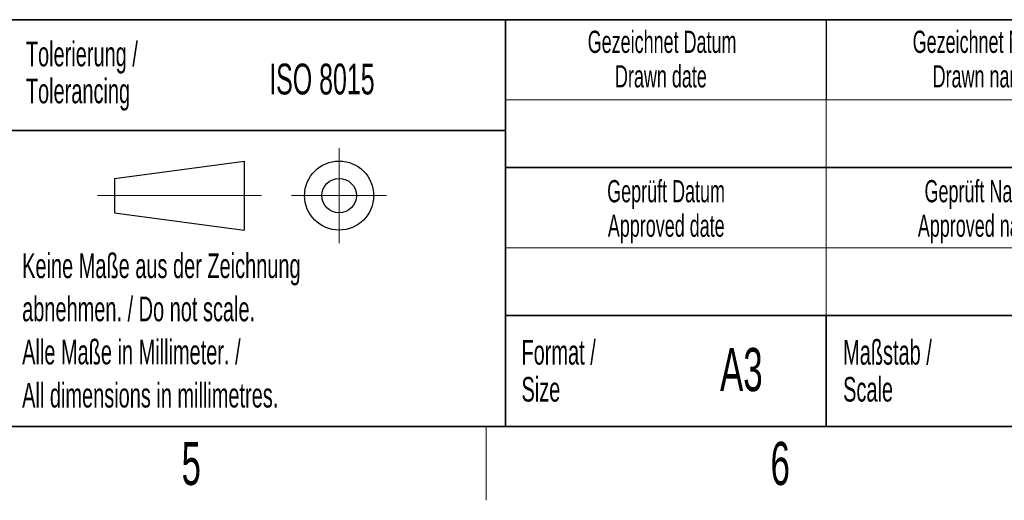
# Model space of a CAD drawing. Header units: millimetres. Extents: x 5 to 418, y 2 to 292.
# Tile 18 of 35: x 227 to 307, y 6 to 45. Entities that reach past the tile are written whole.
import ezdxf

# ---------------------------------------------------------------- set-up
doc = ezdxf.new("R2010")
doc.units = ezdxf.units.MM
doc.layers.add('SLD-0', color=7, linetype='Continuous')
doc.styles.add('SLDTEXTSTYLE0', font='TXT', dxfattribs={"width": 0.605})

# ---------------------------------------------------------------- blocks, each defined once
blk = doc.blocks.new('SW_NOTE_0_4')
at = {"layer": 'SLD-0', "color": 0, "char_height": 1.8, "attachment_point": 2, "style": 'SLDTEXTSTYLE0'}
for s, insert in [('Gezeichnet Name', (9.703, 2.32)), ('Drawn name', (9.619, -0.48))]:
    blk.add_mtext(s, dxfattribs=dict(at, insert=insert))
blk = doc.blocks.new('SW_NOTE_0_5')
at = {"layer": 'SLD-0', "color": 0, "char_height": 1.8, "attachment_point": 2, "style": 'SLDTEXTSTYLE0'}
for s, insert in [('Gezeichnet Datum', (10.041, 2.32)), ('Drawn date', (9.945, -0.48))]:
    blk.add_mtext(s, dxfattribs=dict(at, insert=insert))
blk = doc.blocks.new('SW_NOTE_0_6')
at = {"layer": 'SLD-0', "color": 0, "char_height": 2, "attachment_point": 1, "style": 'SLDTEXTSTYLE0'}
for s, insert in [('Maßstab /', (0, 2.578)), ('Scale', (0, -0.422))]:
    blk.add_mtext(s, dxfattribs=dict(at, insert=insert))
blk = doc.blocks.new('SW_NOTE_0_7')
at = {"layer": 'SLD-0', "color": 0, "char_height": 1.8, "attachment_point": 2, "style": 'SLDTEXTSTYLE0'}
for s, insert in [('Geprüft Datum', (7.959, 2.32)), ('Approved date', (7.972, -0.48))]:
    blk.add_mtext(s, dxfattribs=dict(at, insert=insert))
blk = doc.blocks.new('SW_NOTE_0_8')
at = {"layer": 'SLD-0', "color": 0, "char_height": 2, "attachment_point": 1, "style": 'SLDTEXTSTYLE0'}
for s, insert in [('Format /', (0, 2.578)), ('Size', (0, -0.422))]:
    blk.add_mtext(s, dxfattribs=dict(at, insert=insert))
blk = doc.blocks.new('SW_NOTE_0_9')
at = {"layer": 'SLD-0', "color": 0, "char_height": 2, "attachment_point": 1, "style": 'SLDTEXTSTYLE0'}
for s, insert in [('Keine Maße aus der Zeichnung', (0, 2.578)), ('abnehmen. / Do not scale.', (0, -0.922)), ('Alle Maße in Millimeter. /', (0, -4.422)), ('All dimensions in millimetres.', (0, -7.922))]:
    blk.add_mtext(s, dxfattribs=dict(at, insert=insert))
blk = doc.blocks.new('SW_NOTE_0_10')
at = {"layer": 'SLD-0', "color": 0, "char_height": 2, "attachment_point": 1, "style": 'SLDTEXTSTYLE0'}
for s, insert in [('Tolerierung /', (0, 2.578)), ('Tolerancing', (0, -0.422))]:
    blk.add_mtext(s, dxfattribs=dict(at, insert=insert))
blk = doc.blocks.new('SW_NOTE_0_14')
at = {"layer": 'SLD-0', "color": 0, "char_height": 1.8, "attachment_point": 2, "style": 'SLDTEXTSTYLE0'}
for s, insert in [('Geprüft Name', (7.622, 2.32)), ('Approved name', (7.646, -0.48))]:
    blk.add_mtext(s, dxfattribs=dict(at, insert=insert))

msp = doc.modelspace()

# ---------------------------------------------------------------- linework, layer by layer
at = {"layer": 'SLD-0', "lineweight": 35}
for p, q in [((225.6167, 45), (266.3305, 45)), ((266.3305, 12), (266.3305, 45)), ((266.3305, 45), (266.3305, 12)), ((318, 45), (266.3305, 45)), ((225.6167, 36), (266.3305, 36)), ((266.3305, 33), (318, 33)), ((266.3305, 21), (318, 21)), ((292.3305, 21), (292.3305, 12)), ((26, 12), (408, 12)), ((225.6167, 12), (266.3305, 12)), ((266.3305, 12), (318, 12))]:
    msp.add_line(p, q, dxfattribs=at)
at = {"layer": 'SLD-0'}
msp.add_line((292.3305, 45), (292.3305, 38.5), dxfattribs=at)
at = {"layer": 'SLD-0', "lineweight": 18}
for p, q in [((266.3305, 38.5), (318, 38.5)), ((292.3305, 38.5), (292.3305, 33)), ((252.8396, 34.5746), (252.8396, 26.8746)), ((292.3305, 33), (292.3305, 26.5)), ((233.2396, 30.7246), (246.5396, 30.7246)), ((248.9896, 30.7246), (256.6896, 30.7246)), ((266.3305, 26.5), (318, 26.5)), ((292.3305, 26.5), (292.3305, 21)), ((264.75, 6), (264.75, 12))]:
    msp.add_line(p, q, dxfattribs=at)
at = {"layer": 'SLD-0', "lineweight": 25}
for p, q in [((234.6396, 32.1246), (245.1396, 33.5246)), ((245.1396, 33.5246), (245.1396, 27.9246)), ((234.6396, 32.1246), (234.6396, 29.3246)), ((234.6396, 29.3246), (245.1396, 27.9246))]:
    msp.add_line(p, q, dxfattribs=at)
for radius in [2.8, 1.4]:
    msp.add_circle((252.8396, 30.7246), radius, dxfattribs=at)

# ---------------------------------------------------------------- block references
at = {"layer": 'SLD-0'}
for name, p in [('SW_NOTE_0_5', (268.9848, 41.7836)), ('SW_NOTE_0_4', (295.4677, 41.7836)), ('SW_NOTE_0_10', (227.4391, 40.6391)), ('SW_NOTE_0_7', (271.39, 29.6648)), ('SW_NOTE_0_14', (297.2543, 29.6648)), ('SW_NOTE_0_9', (227.1404, 23.4526)), ('SW_NOTE_0_8', (267.6251, 16.4335)), ('SW_NOTE_0_6', (293.7029, 16.4335))]:
    msp.add_blockref(name, p, dxfattribs=at)

# ---------------------------------------------------------------- texts
at = {"layer": 'SLD-0', "style": 'SLDTEXTSTYLE0'}
for s, insert, char_height, attachment_point in [('ISO 8015', (247.1716, 41.4342), 2.5, 1), ('A3', (285.4515, 18.3609), 3.5, 2), ('5', (240.8527, 10.743), 3.5, 2), ('6', (288.6027, 10.743), 3.5, 2)]:
    msp.add_mtext(s, dxfattribs=dict(at, insert=insert, char_height=char_height, attachment_point=attachment_point))

doc.saveas('drawing.dxf')
